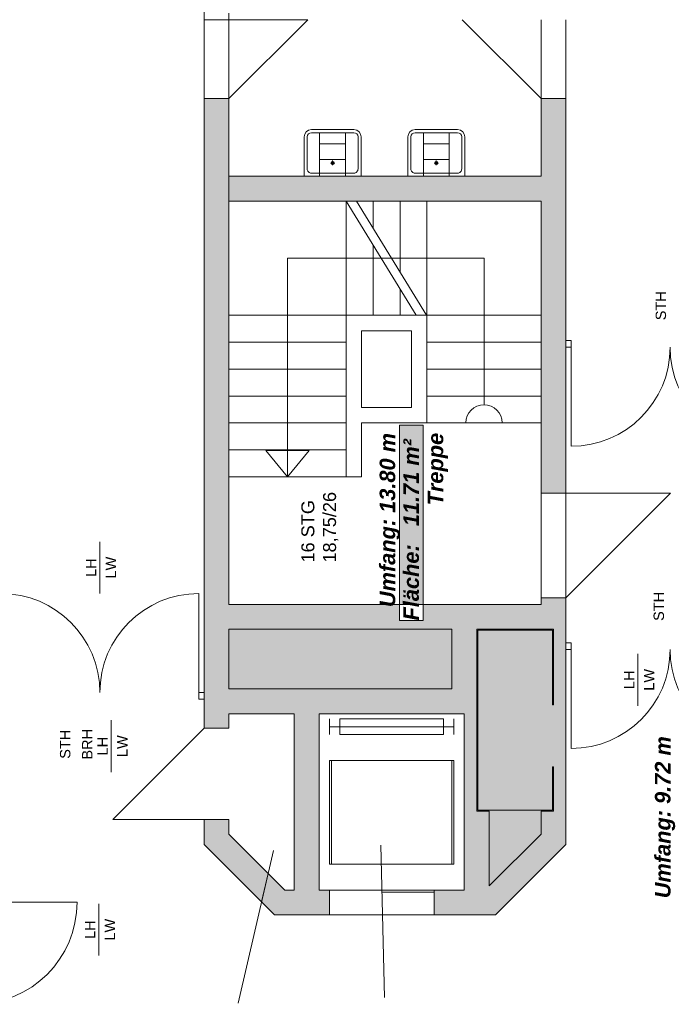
# Model space of a CAD drawing. Header units: metres. Extents: x -111 to 152, y -132 to 99.
# Tile 243 of 256: x -13.34 to -7.06, y 33.31 to 42.81. Entities that reach past the tile are written whole.
import ezdxf

# ---------------------------------------------------------------- set-up
doc = ezdxf.new("R2010")
doc.units = ezdxf.units.M
doc.linetypes.add('gestrichelt - 02', pattern=[4, 2, -2])
doc.layers.add('_EG - B (3D)', color=7, linetype='Continuous', lineweight=9)
doc.layers.add('COE_Bestand-allg.', color=7, linetype='Continuous', lineweight=9)
doc.styles.add('Arial', font='arial.ttf')
doc.styles.add('Arial (bold italic)', font='arialbi.ttf')

# ---------------------------------------------------------------- blocks, each defined once
blk = doc.blocks.new('Group-11')
at = {"layer": 'COE_Bestand-allg.', "linetype": 'Continuous', "lineweight": 0, "transparency": 33554687}
for points in [[(-8.075, 37.2275), (-8.315, 37.2275), (-8.315, 37.165), (-9.4505, 37.165), (-9.4505, 37.0105), (-9.6807, 37.0105), (-9.6807, 37.165), (-9.4505, 37.165), (-9.4505, 38.8925), (-9.6807, 38.8925), (-9.6807, 37.165), (-11.325, 37.165), (-11.325, 42.045), (-11.565, 42.045), (-11.565, 35.9697), (-11.325, 35.9697), (-11.325, 36.11), (-10.695, 36.11), (-10.695, 34.41), (-10.7856, 34.41), (-10.9462, 34.5706), (-11.0097, 34.2947), (-10.885, 34.17), (-10.355, 34.17), (-10.355, 34.41), (-10.455, 34.41), (-10.455, 36.11), (-9.055, 36.11), (-9.055, 34.41), (-9.345, 34.41), (-9.345, 34.17), (-8.755, 34.17), (-8.075, 34.85)], [(-8.075, 38.2375), (-8.075, 42.045), (-8.315, 42.045), (-8.315, 41.295), (-11.325, 41.295), (-11.325, 41.055), (-8.315, 41.055), (-8.315, 38.2375)], [(-11.0097, 34.2947), (-10.9462, 34.5706), (-11.325, 34.9494), (-11.325, 35.0897), (-11.565, 35.0897), (-11.565, 34.85)]]:
    blk.add_hatch(color=252, dxfattribs=at).paths.add_polyline_path(points)
at = {"layer": 'COE_Bestand-allg.', "color": 7, "linetype": 'Continuous', "lineweight": 9, "transparency": 33554687}
for p, q in [((-11.565, 47.41), (-11.565, 42.805)), ((-11.325, 42.8675), (-11.325, 42.805)), ((-11.325, 42.805), (-11.565, 42.805)), ((-11.325, 42.805), (-10.565, 42.805)), ((-10.565, 42.805), (-11.325, 42.045)), ((-9.075, 42.805), (-8.315, 42.045)), ((-11.565, 42.045), (-11.565, 35.9697)), ((-11.325, 42.045), (-11.565, 42.045)), ((-11.325, 42.045), (-11.325, 37.165)), ((-8.315, 42.045), (-8.315, 41.295)), ((-8.075, 42.045), (-8.315, 42.045)), ((-8.075, 42.045), (-8.075, 38.2375)), ((-10.53, 41.745), (-10.12, 41.745)), ((-10.53, 41.715), (-10.12, 41.715)), ((-10.45, 41.295), (-10.45, 41.7146)), ((-10.2, 41.295), (-10.2, 41.7146)), ((-9.53, 41.745), (-9.12, 41.745)), ((-9.53, 41.715), (-9.12, 41.715)), ((-9.45, 41.295), (-9.45, 41.7146)), ((-9.2, 41.295), (-9.2, 41.7146)), ((-10.6, 41.295), (-10.6, 41.675)), ((-10.57, 41.365), (-10.57, 41.675)), ((-10.45, 41.6076), (-10.2, 41.6076)), ((-10.08, 41.675), (-10.08, 41.365)), ((-10.05, 41.675), (-10.05, 41.295)), ((-9.6, 41.295), (-9.6, 41.675)), ((-9.57, 41.365), (-9.57, 41.675)), ((-9.45, 41.6076), (-9.2, 41.6076)), ((-9.08, 41.675), (-9.08, 41.365)), ((-9.05, 41.675), (-9.05, 41.295)), ((-10.45, 41.4576), (-10.2, 41.4576)), ((-10.3463, 41.4223), (-10.3037, 41.4223)), ((-10.325, 41.4019), (-10.325, 41.4452)), ((-10.325, 41.4223), (-10.325, 41.4223)), ((-9.45, 41.4576), (-9.2, 41.4576)), ((-9.3463, 41.4223), (-9.3037, 41.4223)), ((-9.325, 41.4019), (-9.325, 41.4452)), ((-9.325, 41.4223), (-9.325, 41.4223)), ((-10.12, 41.325), (-10.53, 41.325)), ((-9.12, 41.325), (-9.53, 41.325)), ((-8.315, 41.295), (-11.325, 41.295)), ((-10.05, 41.295), (-10.6, 41.295)), ((-9.05, 41.295), (-9.6, 41.295)), ((-8.315, 41.055), (-11.325, 41.055)), ((-10.195, 41.055), (-9.5203, 39.955)), ((-10.095, 41.055), (-9.4203, 39.955)), ((-9.935, 40.7941), (-9.935, 41.055)), ((-9.675, 40.3702), (-9.675, 41.055)), ((-9.415, 39.955), (-9.415, 41.055)), ((-8.315, 41.055), (-8.315, 38.2375)), ((-10.76, 38.395), (-10.76, 40.505)), ((-8.865, 40.505), (-10.76, 40.505)), ((-8.865, 39.09), (-8.865, 40.505)), ((-9.415, 39.955), (-10.195, 39.955)), ((-10.195, 39.955), (-10.195, 38.395)), ((-9.415, 39.955), (-9.415, 38.915)), ((-9.415, 39.955), (-8.315, 39.955)), ((-9.565, 39.805), (-10.045, 39.805)), ((-10.045, 39.805), (-10.045, 39.065)), ((-9.565, 39.805), (-9.565, 39.065)), ((-8.025, 39.71), (-8.075, 39.71)), ((-8.025, 39.645), (-8.025, 39.71)), ((-9.415, 39.695), (-8.315, 39.695)), ((-8.025, 39.645), (-8.075, 39.645)), ((-8.025, 39.645), (-8.025, 38.69)), ((-9.415, 39.435), (-8.315, 39.435)), ((-9.415, 39.175), (-8.315, 39.175)), ((-9.565, 39.065), (-10.045, 39.065)), ((-9.415, 38.915), (-10.045, 38.915)), ((-10.045, 38.915), (-10.045, 38.395)), ((-9.415, 38.915), (-8.315, 38.915)), ((-10.195, 38.395), (-10.045, 38.395)), ((-8.075, 38.2375), (-8.315, 38.2375)), ((-8.075, 38.2375), (-7.065, 38.2375)), ((-7.065, 38.2375), (-8.075, 37.2275)), ((-12.57, 37.27), (-12.57, 37.77)), ((-11.615, 36.315), (-11.615, 37.27)), ((-8.315, 37.165), (-11.325, 37.165)), ((-8.315, 37.2275), (-8.315, 37.165)), ((-8.075, 37.2275), (-8.315, 37.2275)), ((-8.075, 37.2275), (-8.075, 34.85)), ((-11.325, 36.925), (-11.325, 36.35)), ((-9.175, 36.925), (-11.325, 36.925)), ((-9.175, 36.925), (-9.175, 36.35)), ((-8.935, 35.17), (-8.935, 36.925)), ((-8.935, 36.925), (-8.195, 36.925)), ((-8.205, 36.915), (-8.925, 36.915)), ((-8.925, 36.915), (-8.925, 35.18)), ((-8.205, 36.1975), (-8.205, 36.915)), ((-8.195, 36.925), (-8.195, 36.1975)), ((-8.025, 36.795), (-8.075, 36.795)), ((-8.025, 36.73), (-8.025, 36.795)), ((-8.025, 36.73), (-8.075, 36.73)), ((-8.025, 36.73), (-8.025, 35.775)), ((-7.38, 36.1875), (-7.38, 36.6875)), ((-11.565, 36.315), (-11.615, 36.315)), ((-11.615, 36.315), (-11.615, 36.25)), ((-9.175, 36.35), (-11.325, 36.35)), ((-11.565, 36.25), (-11.615, 36.25)), ((-8.195, 36.1975), (-8.205, 36.1975)), ((-11.325, 36.11), (-11.325, 35.9697)), ((-10.695, 36.11), (-11.325, 36.11)), ((-10.695, 36.11), (-10.695, 34.41)), ((-9.055, 36.11), (-10.455, 36.11)), ((-10.455, 36.11), (-10.455, 34.41)), ((-9.055, 36.11), (-9.055, 34.41)), ((-12.46, 35.5475), (-12.46, 36.0475)), ((-10.355, 35.91), (-10.355, 36.06)), ((-9.155, 35.91), (-9.155, 36.06)), ((-12.445, 35.0897), (-11.565, 35.9697)), ((-11.325, 35.9697), (-11.565, 35.9697)), ((-10.255, 35.985), (-10.355, 35.985)), ((-9.255, 35.985), (-9.155, 35.985)), ((-10.335, 35.66), (-10.335, 34.66)), ((-9.175, 34.66), (-9.175, 35.66)), ((-8.205, 35.18), (-8.205, 35.5975)), ((-8.205, 35.5975), (-8.195, 35.5975)), ((-8.195, 35.5975), (-8.195, 35.17)), ((-8.815, 35.17), (-8.935, 35.17)), ((-8.925, 35.18), (-8.205, 35.18)), ((-8.815, 34.4494), (-8.815, 35.17)), ((-8.195, 35.17), (-8.315, 35.17)), ((-8.315, 35.17), (-8.315, 34.9494)), ((-11.565, 35.0897), (-12.445, 35.0897)), ((-11.565, 35.0897), (-11.565, 34.85)), ((-11.325, 35.0897), (-11.565, 35.0897)), ((-11.325, 35.0897), (-11.325, 34.9494)), ((-10.7856, 34.41), (-11.325, 34.9494)), ((-8.315, 34.9494), (-8.815, 34.4494)), ((-10.885, 34.17), (-11.565, 34.85)), ((-11.235, 33.3175), (-10.895, 34.7925)), ((-9.825, 33.3725), (-9.86, 34.8425)), ((-8.755, 34.17), (-8.075, 34.85)), ((-10.695, 34.41), (-10.7856, 34.41)), ((-10.355, 34.41), (-10.455, 34.41)), ((-9.345, 34.41), (-10.355, 34.41)), ((-10.355, 34.41), (-10.355, 34.17)), ((-9.345, 34.39), (-9.845, 34.39)), ((-9.055, 34.41), (-9.345, 34.41)), ((-9.345, 34.41), (-9.345, 34.17)), ((-13.775, 34.2925), (-12.79, 34.2925)), ((-12.58, 33.7775), (-12.58, 34.2775)), ((-10.355, 34.17), (-10.885, 34.17)), ((-8.755, 34.17), (-9.345, 34.17))]:
    blk.add_line(p, q, dxfattribs=at)
at = {"layer": 'COE_Bestand-allg.', "color": 7, "linetype": 'gestrichelt - 02', "lineweight": 9, "transparency": 33554687}
for p, q in [((-11.565, 42.805), (-11.565, 42.045)), ((-11.325, 42.805), (-11.325, 42.045)), ((-8.315, 42.805), (-8.315, 42.045)), ((-8.075, 42.805), (-8.075, 42.045)), ((-10.195, 39.955), (-10.195, 41.055)), ((-9.935, 39.955), (-9.935, 40.6311)), ((-9.675, 39.955), (-9.675, 40.2072)), ((-10.195, 39.955), (-11.325, 39.955)), ((-11.325, 39.695), (-10.195, 39.695)), ((-11.325, 39.435), (-10.195, 39.435)), ((-11.325, 39.175), (-10.195, 39.175)), ((-11.325, 38.915), (-10.195, 38.915)), ((-11.325, 38.655), (-10.195, 38.655)), ((-11.325, 38.395), (-10.195, 38.395)), ((-8.315, 38.2375), (-8.315, 37.2275)), ((-8.075, 38.2375), (-8.075, 37.2275)), ((-9.255, 35.985), (-10.255, 35.985)), ((-9.345, 34.17), (-10.355, 34.17))]:
    blk.add_line(p, q, dxfattribs=at)
at = {"layer": 'COE_Bestand-allg.', "color": 7, "linetype": 'Continuous', "lineweight": 9, "transparency": 33554687, "flags": 128}
for points in [[(-8.075, 37.2275), (-8.315, 37.2275), (-8.315, 37.165), (-9.4505, 37.165), (-9.4505, 37.0105), (-9.6807, 37.0105), (-9.6807, 37.165), (-9.4505, 37.165), (-9.4505, 38.8925), (-9.6807, 38.8925), (-9.6807, 37.165), (-11.325, 37.165), (-11.325, 42.045), (-11.565, 42.045), (-11.565, 35.9697), (-11.325, 35.9697), (-11.325, 36.11), (-10.695, 36.11), (-10.695, 34.41), (-10.7856, 34.41), (-10.9462, 34.5706), (-11.0097, 34.2947), (-10.885, 34.17), (-10.355, 34.17), (-10.355, 34.41), (-10.455, 34.41), (-10.455, 36.11), (-9.055, 36.11), (-9.055, 34.41), (-9.345, 34.41), (-9.345, 34.17), (-8.755, 34.17), (-8.075, 34.85)], [(-8.075, 38.2375), (-8.075, 42.045), (-8.315, 42.045), (-8.315, 41.295), (-11.325, 41.295), (-11.325, 41.055), (-8.315, 41.055), (-8.315, 38.2375)], [(-9.255, 35.91), (-9.255, 36.06), (-10.255, 36.06), (-10.255, 35.91)], [(-9.155, 34.66), (-9.155, 35.66), (-10.355, 35.66), (-10.355, 34.66)], [(-11.0097, 34.2947), (-10.9462, 34.5706), (-11.325, 34.9494), (-11.325, 35.0897), (-11.565, 35.0897), (-11.565, 34.85)]]:
    blk.add_lwpolyline(points, close=True, dxfattribs=at)
at = {"layer": 'COE_Bestand-allg.', "color": 7, "linetype": 'gestrichelt - 02', "lineweight": 9, "transparency": 33554687, "flags": 128}
blk.add_lwpolyline([(-10.5515, 38.65), (-10.9685, 38.65), (-10.76, 38.395)], close=True, dxfattribs=at)
at = {"layer": 'COE_Bestand-allg.', "color": 7, "linetype": 'Continuous', "lineweight": 9, "transparency": 33554687}
for centre, radius, start, end in [((-10.53, 41.675), 0.07, 89.98364, 179.97545), ((-10.53, 41.675), 0.04, 89.97136, 179.95703), ((-10.12, 41.675), 0.07, 0.02456, 89.98364), ((-10.12, 41.675), 0.04, 0.04297, 89.97136), ((-9.53, 41.675), 0.07, 89.98364, 179.97545), ((-9.53, 41.675), 0.04, 89.97136, 179.95703), ((-9.12, 41.675), 0.07, 0.02456, 89.98364), ((-9.12, 41.675), 0.04, 0.04297, 89.97136), ((-10.325, 41.4223), 0.0145, 0, 180), ((-10.325, 41.4223), 0.0145, 180, 0), ((-10.325, 41.4223), 0.0102, 0, 180), ((-10.325, 41.4223), 0.0102, 180, 0), ((-9.325, 41.4223), 0.0145, 0, 180), ((-9.325, 41.4223), 0.0145, 180, 0), ((-9.325, 41.4223), 0.0102, 0, 180), ((-9.325, 41.4223), 0.0102, 180, 0), ((-10.53, 41.365), 0.04, 179.95703, 270.02865), ((-10.12, 41.365), 0.04, 270.02865, 0.04297), ((-9.53, 41.365), 0.04, 179.95703, 270.02865), ((-9.12, 41.365), 0.04, 270.02865, 0.04297), ((-8.025, 39.645), 0.955, 270, 0), ((-6.115, 39.645), 0.955, 180, 270), ((-8.865, 38.915), 0.175, 0, 180), ((-13.525, 36.315), 0.955, 0, 90), ((-11.615, 36.315), 0.955, 90, 180), ((-8.025, 36.73), 0.955, 270, 0), ((-6.115, 36.73), 0.955, 180, 270), ((-13.775, 34.2925), 0.985, 270, 0)]:
    blk.add_arc(centre, radius, start, end, dxfattribs=at)
at = {"layer": 'COE_Bestand-allg.', "color": 7, "transparency": 33554687, "rotation": 90}
for s, insert, char_height, attachment_point, line_spacing_factor, style in [('STH', (-7.2096, 40.0458), 0.10018, 2, 0.25, 'Arial'), ('Treppe', (-9.4084, 38.12), 0.15027, 1, 0.25, 'Arial (bold italic)'), ('Umfang: 13.80 m', (-9.8715, 37.1386), 0.150274, 1, 0.25, 'Arial (bold italic)'), ('Fläche:   11.71 m² ', (-9.6429, 37.0099), 0.150274, 1, 0.25, 'Arial (bold italic)'), ('16 STG\\P18,75/26', (-10.6265, 37.5688), 0.12523, 1, 1.002187, 'Arial'), ('LW', (-12.413, 37.52), 0.10018, 8, 0.25, 'Arial'), ('LH', (-12.7044, 37.52), 0.10018, 2, 0.25, 'Arial'), ('STH', (-7.2296, 37.1458), 0.10018, 2, 0.25, 'Arial'), ('LH', (-7.5144, 36.4375), 0.10018, 2, 0.25, 'Arial'), ('LW', (-7.223, 36.4375), 0.10018, 8, 0.25, 'Arial'), ('STH', (-12.9546, 35.8158), 0.10018, 2, 0.25, 'Arial'), ('BRH', (-12.6417, 35.8158), 0.10018, 8, 0.25, 'Arial'), ('LH', (-12.5944, 35.7975), 0.10018, 2, 0.25, 'Arial'), ('LW', (-12.303, 35.7975), 0.10018, 8, 0.25, 'Arial'), ('Umfang: 9.72 m', (-7.2165, 34.3305), 0.150274, 1, 0.25, 'Arial (bold italic)'), ('LH', (-12.7144, 34.0275), 0.10018, 2, 0.25, 'Arial'), ('LW', (-12.423, 34.0275), 0.10018, 8, 0.25, 'Arial')]:
    blk.add_mtext(s, dxfattribs=dict(at, insert=insert, char_height=char_height, attachment_point=attachment_point, line_spacing_factor=line_spacing_factor, style=style))
blk = doc.blocks.new('EG - B (3D)')
at = {"layer": 'COE_Bestand-allg.', "color": 7, "transparency": 33554687}
blk.add_blockref('Group-11', (0, 0), dxfattribs=at)

msp = doc.modelspace()

# ---------------------------------------------------------------- block references
at = {"layer": '_EG - B (3D)'}
msp.add_blockref('EG - B (3D)', (0, 0), dxfattribs=at)

doc.saveas('drawing.dxf')
